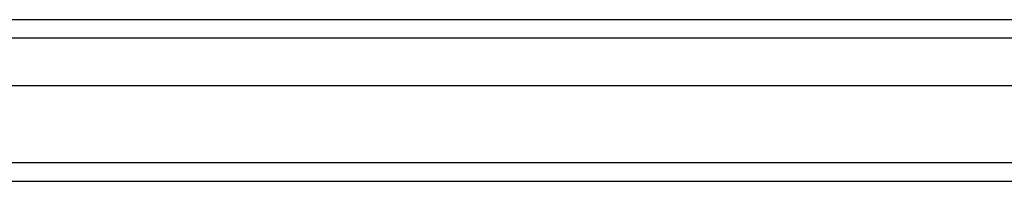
# Model space of a CAD drawing. Header units: inches. Extents: x 18 to 430, y 47 to 208.
# Tile 17 of 108: x 174.002 to 179.265, y 112.959 to 113.825. Entities that reach past the tile are written whole.
import ezdxf

# ---------------------------------------------------------------- set-up
doc = ezdxf.new("R2010")
doc.units = ezdxf.units.IN
doc.header["$MEASUREMENT"] = 0
doc.layers.add('Visible Edges(ANSI)', color=7, linetype='Continuous', lineweight=25)
doc.layers.add('Visible Tangent Edges(ANSI)', color=7, linetype='Continuous', lineweight=25)

msp = doc.modelspace()

# ---------------------------------------------------------------- linework, layer by layer
at = {"layer": 'Visible Edges(ANSI)'}
for p, q in [((153.85, 113.8255), (194.0557, 113.8255)), ((194.2442, 113.4712), (153.6616, 113.4712)), ((194.8539, 112.9593), (153.819, 112.9593))]:
    msp.add_line(p, q, dxfattribs=at)
at = {"layer": 'Visible Tangent Edges(ANSI)'}
for p, q in [((194.1857, 113.7265), (153.72, 113.7265)), ((194.8539, 113.0583), (153.0519, 113.0583))]:
    msp.add_line(p, q, dxfattribs=at)

doc.saveas('drawing.dxf')
